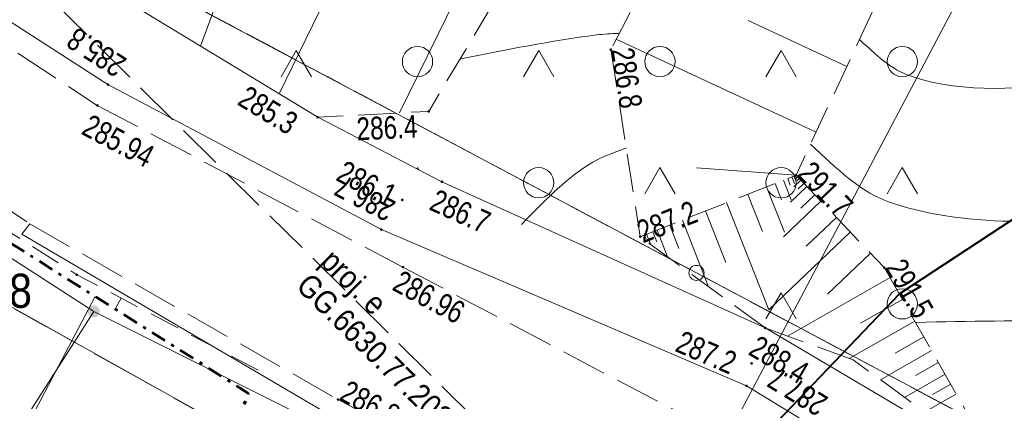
# Model space of a CAD drawing. Header units: metres. Extents: x 8377125 to 8377741, y 5529327 to 5529631.
# Tile 27 of 150: x 8377336 to 8377369, y 5529517 to 5529530. Entities that reach past the tile are written whole.
import ezdxf
from ezdxf.enums import TextEntityAlignment as Align

# ---------------------------------------------------------------- set-up
doc = ezdxf.new("R2010")
doc.units = ezdxf.units.M
doc.header["$MEASUREMENT"] = 0
for name, pattern in [('( Dashdot )', [1.001, 0.5, -0.25, 0.001, -0.25]), ('1.0_0.5', [1.5, 1, -0.5]), ('1.5_0.5', [2, 1.5, -0.5]), ('219-1000', [0]), ('BUBZ01-500', [1.75, 1.25, -0.5]), ('egkk-1000', [3, 2.25, -0.75]), ('egkk-500', [2, 1.5, -0.5]), ('egug-1000', [1.5, 0.75, -0.75]), ('egug-500', [1, 0.5, -0.5]), ('KTCR02-500', [1.5, 1, -0.5]), ('KTJZ01-500', [2, 1.5, -0.5])]:
    doc.linetypes.add(name, pattern=pattern)
doc.layers.get('0').update_dxf_attribs({"color": 2})
for name, color, linetype in [('!granica', 2, 'Continuous'), ('000 Inne (niezydentyfikowane)', 7, 'Continuous'), ('gazowe urządzenie techniczne', 7, 'Continuous')]:
    doc.layers.add(name, color=color, linetype=linetype)
for name, color, linetype, lineweight in [('1 500 A2 Ramka', 2, 'Continuous', 0), ('1 500 A2 Ramka (Construction)', 2, 'Continuous', 0), ('202-punkt graniczny', 7, 'Continuous', 0), ('217-kontur klasyfikacyjny', 7, 'Continuous', 0), ('218-kontur użytku gruntowego', 7, 'Continuous', 0), ('219-działka ewidencyjna', 7, 'Continuous', 0), ('BUBZ01', 7, 'Continuous', 0), ('BUBZ01_1', 7, 'Continuous', 0), ('KTCR02', 7, 'Continuous', 0), ('KTJZ01', 7, 'Continuous', 0), ('OTZZ', 7, 'Continuous', 0), ('pikieta naturalna', 7, 'Continuous', 0), ('pikieta naturalna-Atr2', 7, 'Continuous', 0), ('przewód elektroenergetyczny niskiego napięcia - ob. projektowany', 7, 'Continuous', 0), ('przewód elektroenergetyczny niskiego napięcia - ob. projektowany-Atr1', 7, 'Continuous', 0), ('przewód gazowy', 7, 'Continuous', 0), ('PTRW02', 7, 'Continuous', 0), ('RTPW01', 7, 'Continuous', 0), ('RTPW02', 7, 'Continuous', 0), ('skarpa nieumocniona', 7, 'Continuous', 0), ('WWRPH_811', 7, 'Continuous', 0), ('WWRPH_814', 7, 'Continuous', 0), ('Zakres', 7, 'Continuous', 0)]:
    doc.layers.add(name, color=color, linetype=linetype, lineweight=lineweight)
doc.styles.get("Standard").update_dxf_attribs({"font": 'Working1250.shx', "width": 0.75})

# ---------------------------------------------------------------- blocks, each defined once
blk = doc.blocks.new('202')
at = {"color": 0, "linetype": 'Continuous', "lineweight": 0}
blk.add_circle((0, 0), 0.25, dxfattribs=at)
blk = doc.blocks.new('PW01')
at = {"linetype": 'Continuous', "lineweight": 13}
h = blk.add_hatch(color=0, dxfattribs=at)
edge = h.paths.add_edge_path()
edge.add_arc((0, 0), 0.04500000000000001, 0, 360)
blk = doc.blocks.new('RTPW01')
at = {"layer": 'RTPW01', "linetype": 'Continuous', "lineweight": 13}
h = blk.add_hatch(color=7, dxfattribs=at)
edge = h.paths.add_edge_path()
edge.add_arc((0, 0), 0.004500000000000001, 0, 360)
blk = doc.blocks.new('RTPW02')
at = {"layer": 'RTPW02', "linetype": 'Continuous', "lineweight": 13}
h = blk.add_hatch(color=7, dxfattribs=at)
edge = h.paths.add_edge_path()
edge.add_arc((0, 0), 0.004500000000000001, 0, 360)
blk = doc.blocks.new('*U23')
at = {"layer": '1 500 A2 Ramka (Construction)', "color": 2, "linetype": 'Continuous', "lineweight": 30}
blk.add_3dface([(-10.11719955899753, -20.54969160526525), (10.11721456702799, -20.54969160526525), (10.11721456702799, 9.148413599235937), (-10.11719955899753, 9.148413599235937)], dxfattribs=at)
blk = doc.blocks.new('US25')
at = {"linetype": 'Continuous', "lineweight": 0}
h = blk.add_hatch(color=0, dxfattribs=at)
edge = h.paths.add_edge_path()
edge.add_arc((0.0002943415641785, -0.0001131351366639), 0.2, 0, 360)

msp = doc.modelspace()

# ---------------------------------------------------------------- linework, layer by layer
at = {"layer": '!granica', "color": 1, "lineweight": 40}
msp.add_lwpolyline([(8377357.44590733, 5529512.22979379), (8377359.67838417, 5529515.13696536), (8377365.15604788, 5529520.86984778), (8377370.34112153, 5529524.27965535), (8377373.26744364, 5529530.26456273), (8377374.16848633, 5529534.01752951), (8377375.19352571, 5529537.03478253), (8377376.8220157, 5529538.10115415), (8377379.09528853, 5529539.15925932), (8377381.37345111, 5529541.0317729), (8377383.86502825, 5529545.02843644), (8377384.99753144, 5529545.92947912), (8377389.55234354, 5529546.74785734), (8377392.18107357, 5529548.02915657), (8377395.45819687, 5529547.04194239), (8377397.54294264, 5529546.89956951), (8377400.40614646, 5529546.02871496), (8377401.43118584, 5529545.40046502), (8377404.03515806, 5529543.56527538), (8377406.02733018, 5529543.2015902), (8377409.10244833, 5529543.03626127), (8377410.68964762, 5529540.74641707), (8377411.56667145, 5529539.2317729), (8377414.6740749, 5529539.26672312)], dxfattribs=at)
at = {"layer": '000 Inne (niezydentyfikowane)', "color": 6, "linetype": 'Continuous', "lineweight": 13}
msp.add_line((8377371.95489087, 5529539.854140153), (8377350.995, 5529500.068), dxfattribs=at)
at = {"layer": '000 Inne (niezydentyfikowane)', "color": 7, "linetype": 'Continuous', "lineweight": 13}
msp.add_line((8377338.596961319, 5529520.770999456), (8377329.69, 5529503.89), dxfattribs=at)
at = {"layer": '217-kontur klasyfikacyjny', "color": 3, "linetype": 'egkk-500', "lineweight": 13, "flags": 128}
for points in [[(8377340.08, 5529531.32), (8377358.44, 5529521.55)], [(8377358.44, 5529521.55), (8377397.050000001, 5529501.010000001)]]:
    msp.add_lwpolyline(points, dxfattribs=at)
at = {"layer": '217-kontur klasyfikacyjny', "color": 3, "linetype": 'egkk-1000', "lineweight": 18, "flags": 128}
msp.add_lwpolyline([(8377343.149473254, 5529516.329666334), (8377335.01, 5529520.88)], dxfattribs=at)
at = {"layer": '218-kontur użytku gruntowego', "color": 3, "linetype": 'egug-500', "lineweight": 13, "flags": 128}
for points in [[(8377358.44, 5529521.55), (8377340.08, 5529531.32)], [(8377340.08, 5529531.32), (8377358.44, 5529521.55)], [(8377397.050000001, 5529501.010000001), (8377358.44, 5529521.55)], [(8377358.44, 5529521.55), (8377397.050000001, 5529501.010000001)]]:
    msp.add_lwpolyline(points, dxfattribs=at)
at = {"layer": '218-kontur użytku gruntowego', "color": 3, "linetype": 'egug-1000', "lineweight": 18, "flags": 128}
msp.add_lwpolyline([(8377335.01, 5529520.88), (8377343.149473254, 5529516.329666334)], dxfattribs=at)
at = {"layer": '219-działka ewidencyjna', "color": 7, "linetype": 'Continuous', "lineweight": 13, "flags": 128}
for points in [[(8377358.44, 5529521.55), (8377340.08, 5529531.32)], [(8377397.050000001, 5529501.010000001), (8377358.44, 5529521.55)]]:
    msp.add_lwpolyline(points, dxfattribs=at)
at = {"layer": '219-działka ewidencyjna', "color": 7, "linetype": '219-1000', "lineweight": 18, "flags": 128}
msp.add_lwpolyline([(8377343.149173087, 5529516.328937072), (8377335.01, 5529520.88)], dxfattribs=at)
at = {"layer": 'BUBZ01', "color": 7, "linetype": 'BUBZ01-500', "lineweight": 13, "extrusion": (-0.2629381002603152, -0.1895038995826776, 0.9460189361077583), "elevation": -3250320.388022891, "flags": 128}
msp.add_lwpolyline([(412254.4874706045, 9487951.558994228), (412256.8364391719, 9487945.810969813), (412254.8559957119, 9487942.552132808)], dxfattribs=at)
at = {"layer": 'BUBZ01', "color": 7, "linetype": 'BUBZ01-500', "lineweight": 13, "extrusion": (-0.01096744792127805, 0.06979182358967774, 0.997501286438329), "elevation": 294323.7463044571, "flags": 128}
msp.add_lwpolyline([(-9134199.466329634, -4151572.104604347), (-9134199.466329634, -4151565.834107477)], dxfattribs=at)
at = {"layer": 'BUBZ01', "color": 7, "linetype": 'BUBZ01-500', "lineweight": 13}
for points in [[(8377364.87, 5529559.390000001, 298.666), (8377361.773, 5529552.019, 294.0710000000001), (8377358.675000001, 5529534.813, 289.3210000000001), (8377355.614, 5529528.925, 286.767)], [(8377364.87, 5529559.390000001, 298.666), (8377367.408000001, 5529557.173000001, 299.678), (8377367.081, 5529543.133, 297.679), (8377366.462, 5529534.942, 294.641), (8377361.729, 5529524.775, 291.704)], [(8377356.585, 5529522.746, 287.21), (8377361.729, 5529524.775, 291.704), (8377364.642, 5529521.719, 291.495), (8377368.353, 5529515.208000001, 289.7080000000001)], [(8377368.353, 5529515.208000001, 289.7080000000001), (8377363.612000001, 5529518.680000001, 289.508), (8377360.707, 5529519.732, 288.425), (8377356.585, 5529522.746, 287.21)]]:
    msp.add_polyline3d(points, dxfattribs=at)
at = {"layer": 'BUBZ01_1', "color": 7, "linetype": 'Continuous', "lineweight": 13}
for p, q in [((8377342.067548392, 5529529.041211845, 285.0365482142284), (8377344.505448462, 5529535.597773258, 288.5144742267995)), ((8377344.663852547, 5529527.466532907, 285.2208836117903), (8377347.982818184, 5529534.250090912, 288.6555454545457)), ((8377348.643391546, 5529526.834624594, 286.4332820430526), (8377351.443181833, 5529532.557051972, 288.340168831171)), ((8377360.149655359, 5529529.881076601, 290.2900275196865), (8377363.40132664, 5529528.367339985, 292.7417400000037)), ((8377355.793372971, 5529529.270033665, 286.9166630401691), (8377362.391619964, 5529526.19837998, 292.115180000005)), ((8377358.44324399, 5529525.023186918, 288.9288139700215), (8377361.729, 5529524.775, 291.704)), ((8377361.245113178, 5529523.965245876, 290.9629826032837), (8377361.033864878, 5529524.500810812, 291.0967027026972)), ((8377361.565416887, 5529523.967808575, 291.1791575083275), (8377361.311918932, 5529524.610486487, 291.3396216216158)), ((8377361.535445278, 5529524.451098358, 291.4075930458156), (8377361.450945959, 5529524.665324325, 291.4610810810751)), ((8377361.674472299, 5529524.505936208, 291.5290525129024), (8377361.589972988, 5529524.720162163, 291.5825405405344)), ((8377361.651892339, 5529524.394516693, 291.4566066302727), (8377361.882315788, 5529524.614157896, 291.693)), ((8377361.701736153, 5529524.640468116, 291.6165262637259), (8377361.659486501, 5529524.747581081, 291.643270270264)), ((8377361.680611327, 5529524.694024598, 291.6298982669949), (8377361.659486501, 5529524.747581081, 291.643270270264)), ((8377361.703297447, 5529524.648172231, 291.6215355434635), (8377361.780105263, 5529524.721385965, 291.7003333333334)), ((8377361.741701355, 5529524.684779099, 291.6609344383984), (8377361.780105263, 5529524.721385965, 291.7003333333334)), ((8377361.754402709, 5529524.594558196, 291.6178688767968), (8377361.831210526, 5529524.66777193, 291.6966666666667)), ((8377361.792506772, 5529524.32389549, 291.4886721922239), (8377361.984526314, 5529524.506929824, 291.6856666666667)), ((8377360.616060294, 5529522.9125655, 289.9996599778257), (8377360.130189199, 5529524.144364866, 290.3072162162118)), ((8377361.347306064, 5529522.891553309, 290.4793674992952), (8377360.755810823, 5529524.391135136, 290.8537837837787)), ((8377361.549082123, 5529523.887205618, 291.1267488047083), (8377362.086736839, 5529524.399701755, 291.6783333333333)), ((8377360.829292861, 5529520.335447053, 288.8173662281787), (8377359.435054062, 5529523.870175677, 289.6999189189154)), ((8377361.317759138, 5529522.745755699, 290.3845686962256), (8377362.546684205, 5529523.917175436, 291.6453333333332)), ((8377361.881416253, 5529523.692349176, 291.1872132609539), (8377362.342263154, 5529524.131631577, 291.6599999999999)), ((8377359.412204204, 5529521.891582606, 288.6670652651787), (8377358.739918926, 5529523.595986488, 289.0926216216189)), ((8377358.842735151, 5529521.095147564, 287.8754896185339), (8377357.975270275, 5529523.294378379, 288.4245945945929)), ((8377362.059235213, 5529522.429256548, 290.5842953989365), (8377363.057736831, 5529523.381035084, 291.6086666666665)), ((8377357.132200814, 5529522.580628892, 287.4920126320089), (8377357.002081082, 5529522.910513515, 287.5743783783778)), ((8377357.488094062, 5529522.085659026, 287.4761958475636), (8377357.141108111, 5529522.965351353, 287.6958378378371)), ((8377357.861801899, 5529522.36013408, 287.8680294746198), (8377357.558189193, 5529523.129864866, 288.060216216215)), ((8377360.829410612, 5529520.33602809, 288.8177440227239), (8377363.517684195, 5529522.898508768, 291.5756666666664)), ((8377356.767400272, 5529522.690876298, 287.3040042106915), (8377356.724027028, 5529522.800837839, 287.3314594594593)), ((8377356.923660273, 5529522.498372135, 287.30982344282), (8377356.793540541, 5529522.828256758, 287.392189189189)), ((8377362.76494415, 5529520.850728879, 290.0959535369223), (8377364.182052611, 5529522.201526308, 291.5279999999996)), ((8377361.444150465, 5529519.46505257, 288.6998137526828), (8377364.827550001, 5529521.393450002, 291.4056500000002)), ((8377363.848956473, 5529519.886819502, 290.1442053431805), (8377365.235759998, 5529520.677240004, 291.2090800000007)), ((8377363.480155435, 5529518.727745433, 289.4588476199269), (8377365.643969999, 5529519.961030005, 291.0125100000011)), ((8377364.994193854, 5529518.90059526, 290.1979616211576), (8377365.940849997, 5529519.440150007, 290.8695500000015)), ((8377364.511202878, 5529518.021482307, 289.5459330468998), (8377366.200619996, 5529518.984380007, 290.7444600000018)), ((8377365.66595508, 5529518.162076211, 290.099969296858), (8377366.423279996, 5529518.593720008, 290.637240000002)), ((8377365.306057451, 5529517.439382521, 289.5794641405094), (8377366.645939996, 5529518.203060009, 290.5300200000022)), ((8377366.234368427, 5529517.537175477, 290.0170527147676), (8377366.831489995, 5529517.877510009, 290.4406700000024)), ((8377365.968436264, 5529516.954299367, 289.6074067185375), (8377367.017039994, 5529517.55196001, 290.3513200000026))]:
    msp.add_line(p, q, dxfattribs=at)
at = {"layer": 'KTCR02', "color": 7, "linetype": 'KTCR02-500', "lineweight": 13}
msp.add_line((8377336.44, 5529523.171, 285.7970000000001), (8377336.181000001, 5529522.825, 285.78), dxfattribs=at)
at = {"layer": 'KTCR02', "color": 7, "linetype": 'Continuous', "lineweight": 13}
msp.add_polyline3d([(8377336.181000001, 5529522.825, 285.78), (8377346.437000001, 5529516.802, 286.8570000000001), (8377356.537, 5529511.252, 287.918), (8377365.154, 5529506.372000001, 288.555), (8377369.335, 5529503.9, 288.6)], dxfattribs=at)
at = {"layer": 'KTJZ01', "color": 7, "linetype": 'KTJZ01-500', "lineweight": 13}
for points in [[(8377314.959018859, 5529543.860850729, 283.1941269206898), (8377319.33, 5529539.78, 283.86), (8377338.668000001, 5529527.083000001, 285.942), (8377348.754000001, 5529521.741000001, 286.957), (8377359.879000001, 5529515.876, 287.98), (8377367.307, 5529512.208000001, 288.606), (8377370.445, 5529511.09, 288.757), (8377375.045000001, 5529509.037, 288.985), (8377380.025, 5529506.56, 289.213), (8377386.139, 5529503.373000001, 289.555), (8377391.309, 5529500.553, 289.788), (8377399.808, 5529496.663000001, 290.165), (8377411.862000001, 5529493.138, 291.002), (8377419.006, 5529491.933, 291.668), (8377429.685000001, 5529491.167, 292.904), (8377440.920000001, 5529491.695, 294.262), (8377456.048, 5529494.714000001, 296.262), (8377465.548, 5529500.847, 298.076), (8377470.455, 5529506.719, 299.175), (8377471.744, 5529509.333000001, 299.581), (8377473.741, 5529515.304, 300.516), (8377474.454000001, 5529520.195, 301.263), (8377474.815, 5529527.608, 302.245), (8377474.678022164, 5529528.881381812, 302.4078372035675)], [(8377311.87, 5529539.720000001, 283.4), (8377336.44, 5529523.171, 285.7970000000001), (8377346.611, 5529517.368000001, 286.84), (8377357.416, 5529511.569, 288.052), (8377364.909, 5529506.839000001, 288.626), (8377368.839000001, 5529504.63, 288.711), (8377369.672, 5529505.21, 288.87), (8377374.779, 5529504.381, 289.1), (8377378.558, 5529503.181, 289.155), (8377381.317000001, 5529501.980000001, 289.373), (8377382.413000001, 5529500.947000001, 289.457), (8377383.158000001, 5529499.4, 289.505), (8377383.411, 5529498.303, 289.539), (8377389.462, 5529495.675, 289.876), (8377398.082, 5529492.24, 290.27), (8377411.127, 5529488.308, 291.088), (8377418.327000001, 5529487, 291.483)]]:
    msp.add_polyline3d(points, dxfattribs=at)
at = {"layer": 'OTZZ', "color": 7, "linetype": 'Continuous', "lineweight": 13, "flags": 128}
for points in [[(8377344.733839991, 5529528.028638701), (8377345.233839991, 5529528.894664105), (8377345.733839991, 5529528.0286387)], [(8377352.733839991, 5529528.028638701), (8377353.233839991, 5529528.894664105), (8377353.733839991, 5529528.0286387)], [(8377360.733839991, 5529528.028638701), (8377361.233839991, 5529528.894664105), (8377361.733839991, 5529528.0286387)], [(8377349.211708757, 5529524.990306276), (8377349.233839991, 5529525.0286387), (8377349.274935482, 5529524.957459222)], [(8377356.733839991, 5529524.162613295), (8377357.233839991, 5529525.0286387), (8377357.733839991, 5529524.162613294)], [(8377364.733839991, 5529524.162613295), (8377365.233839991, 5529525.0286387), (8377365.733839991, 5529524.162613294)], [(8377360.733839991, 5529520.028638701), (8377361.233839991, 5529520.894664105), (8377361.733839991, 5529520.0286387)]]:
    msp.add_lwpolyline(points, dxfattribs=at)
at = {"layer": 'OTZZ', "color": 7, "linetype": 'Continuous', "lineweight": 13}
for centre in [(8377349.233839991, 5529528.5286387), (8377357.233839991, 5529528.5286387), (8377365.233839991, 5529528.5286387), (8377361.233839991, 5529524.5286387), (8377365.233839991, 5529520.5286387)]:
    msp.add_circle(centre, 0.5, dxfattribs=at)
msp.add_arc((8377353.233839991, 5529524.5286387), 0.5, 0, 359.999994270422, dxfattribs=at)
at = {"layer": 'przewód elektroenergetyczny niskiego napięcia - ob. projektowany', "color": 1, "linetype": '1.5_0.5', "lineweight": 13, "flags": 128}
msp.add_lwpolyline([(8377483.043658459, 5529523.645336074), (8377480.46, 5529493.180000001), (8377440.11, 5529481.49), (8377399.050000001, 5529490.32), (8377360.65, 5529507.31), (8377330.78, 5529536.88), (8377315.705537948, 5529546.658492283)], dxfattribs=at)
at = {"layer": 'przewód gazowy', "color": 40, "linetype": 'Continuous', "lineweight": 18, "flags": 128}
for points in [[(8377314.774940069, 5529535.83197012), (8377317.84, 5529533.66), (8377338.55, 5529520.28)], [(8377338.55, 5529520.28), (8377329.39, 5529505.93), (8377327.2, 5529509.13), (8377319.88, 5529503.94)], [(8377338.55, 5529520.28), (8377342.51815235, 5529518.291909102)]]:
    msp.add_lwpolyline(points, dxfattribs=at)
at = {"layer": 'przewód gazowy', "color": 52, "linetype": 'Continuous', "lineweight": 13, "flags": 128}
msp.add_lwpolyline([(8377342.518152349, 5529518.291909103), (8377363.260000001, 5529507.9), (8377379.120000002, 5529499.319999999)], dxfattribs=at)
at = {"layer": 'PTRW02', "color": 7, "linetype": 'Continuous', "lineweight": 13}
for points in [[(8377471.597640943, 5529530.809390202, 302.6162328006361), (8377471.029, 5529530.751, 302.5950000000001), (8377470.300000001, 5529516.714000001, 300.633), (8377468.41, 5529509.970000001, 299.38), (8377463.402000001, 5529503.466, 298.034), (8377457.077000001, 5529498.706, 296.852), (8377451.130000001, 5529495.930000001, 295.75), (8377434.695, 5529494.454, 292.7320000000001), (8377424.673, 5529494.504000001, 291.686), (8377414.62, 5529495.96, 291.39), (8377406.629000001, 5529497.945, 290.933), (8377397.57, 5529500.640000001, 290.8), (8377387.863000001, 5529505.241000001, 290.488), (8377376.019, 5529511.098, 289.841), (8377368.353, 5529515.208000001, 289.7080000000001), (8377360.707, 5529519.732, 288.425), (8377350.04, 5529524.56, 286.7), (8377345.944012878, 5529526.690105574, 285.3117739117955), (8377321.130000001, 5529541.74, 283.55), (8377315.792566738, 5529546.792854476, 282.9745184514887)], [(8377314.586490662, 5529544.930815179, 282.9269146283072), (8377319.720000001, 5529540.220000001, 283.7), (8377339.017, 5529527.768, 285.789), (8377348.042, 5529522.984, 286.692), (8377360.087, 5529517.82, 287.681), (8377367.258, 5529513.449, 288.626), (8377375.372, 5529509.543, 288.89), (8377386.892, 5529503.614, 289.464), (8377397.271000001, 5529498.67, 289.868), (8377405.629000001, 5529495.371, 290.414), (8377414.41, 5529493.3, 291.13), (8377423.745, 5529492.023, 292.146), (8377435.58, 5529491.83, 293.55), (8377452.180000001, 5529494.03, 295.73), (8377458.79, 5529496.856000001, 296.775), (8377465.144, 5529501.717, 298.029), (8377470.810000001, 5529509.190000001, 299.4100000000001), (8377473.021000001, 5529515.666, 300.461), (8377472.658000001, 5529520.828000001, 301.263), (8377472.630000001, 5529522.5, 301.44), (8377472.731903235, 5529530.09945625, 302.5392924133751)]]:
    msp.add_polyline3d(points, dxfattribs=at)
at = {"layer": 'skarpa nieumocniona', "color": 7, "linetype": '1.0_0.5', "lineweight": 13, "flags": 128}
for points in [[(8377343.97810992, 5529518.33255266), (8377337.99, 5529521.49), (8377321.44, 5529532.010000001), (8377311.44, 5529539.49), (8377311.224983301, 5529539.741044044)], [(8377339.45, 5529520.720000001), (8377339.257034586, 5529520.35368205)]]:
    msp.add_lwpolyline(points, dxfattribs=at)
at = {"layer": 'WWRPH_811', "color": 34, "linetype": 'Continuous', "lineweight": 13}
for points, knots in [([(8377367.133510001, 5529545.387547, 298), (8377367.143129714, 5529545.384815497, 298), (8377367.152749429, 5529545.382083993, 298), (8377367.162369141, 5529545.37935249, 298), (8377369.106343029, 5529544.827363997, 298), (8377371.053077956, 5529544.286059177, 298), (8377372.999915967, 5529543.743327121, 298), (8377374.947815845, 5529543.200299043, 298), (8377376.906292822, 5529542.690494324, 298), (8377378.89953998, 5529542.333336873, 298), (8377379.977161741, 5529542.140244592, 298), (8377381.061619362, 5529542.01309293, 298), (8377382.14640922, 5529541.872724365, 298), (8377382.32518566, 5529541.849591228, 298), (8377382.503184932, 5529541.821501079, 298), (8377382.683198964, 5529541.809923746, 298), (8377383.153182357, 5529541.779697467, 298), (8377383.623623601, 5529541.786890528, 298), (8377384.093844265, 5529541.777520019, 298), (8377387.027464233, 5529541.719059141, 298), (8377389.963696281, 5529541.888068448, 298), (8377392.89686219, 5529541.74516572, 298), (8377393.304729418, 5529541.725294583, 298), (8377393.576927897, 5529541.272273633, 298), (8377393.955782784, 5529541.131075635, 298), (8377394.112243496, 5529541.072763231, 298), (8377394.280555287, 5529541.039117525, 298), (8377394.436803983, 5529540.975570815, 298), (8377395.157927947, 5529540.682288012, 298), (8377395.907039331, 5529540.420066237, 298), (8377396.542557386, 5529539.970886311, 298), (8377399.089295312, 5529538.170868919, 298), (8377401.624088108, 5529536.361242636, 298), (8377404.158936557, 5529534.547954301, 298), (8377406.688826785, 5529532.738212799, 298), (8377409.205568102, 5529530.910580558, 298), (8377411.746771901, 5529529.116515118, 298), (8377412.408950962, 5529528.649023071, 298), (8377413.086532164, 5529528.204037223, 298), (8377413.757210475, 5529527.748812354, 298), (8377416.378927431, 5529525.969314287, 298), (8377418.969420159, 5529524.152473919, 298), (8377421.651758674, 5529522.455154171, 298), (8377423.010946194, 5529521.595092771, 298), (8377424.507174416, 5529520.984817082, 298), (8377425.962085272, 5529520.30603092, 298), (8377425.971147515, 5529520.301802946, 298), (8377425.980209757, 5529520.297574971, 298), (8377425.989272, 5529520.293347, 298)], [0, 0, 0, 0, 0.0004564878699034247, 0.0004564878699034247, 0.0004564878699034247, 0.0927046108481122, 0.0927046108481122, 0.0927046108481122, 0.18500304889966, 0.18500304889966, 0.18500304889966, 0.2349029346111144, 0.2349029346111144, 0.2349029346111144, 0.2431265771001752, 0.2431265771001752, 0.2431265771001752, 0.2645969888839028, 0.2645969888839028, 0.2645969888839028, 0.3985469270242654, 0.3985469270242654, 0.3985469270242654, 0.4171731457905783, 0.4171731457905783, 0.4171731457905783, 0.4248654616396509, 0.4248654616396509, 0.4248654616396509, 0.460367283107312, 0.460367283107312, 0.460367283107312, 0.6026352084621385, 0.6026352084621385, 0.6026352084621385, 0.7446248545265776, 0.7446248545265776, 0.7446248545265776, 0.7816240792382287, 0.7816240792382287, 0.7816240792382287, 0.926256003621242, 0.926256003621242, 0.926256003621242, 0.9995435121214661, 0.9995435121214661, 0.9995435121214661, 1, 1, 1, 1]), ([(8377366.942652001, 5529541.302293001, 297), (8377366.952546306, 5529541.30084292, 297), (8377366.96244061, 5529541.29939284, 297), (8377366.972334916, 5529541.29794276, 297), (8377368.721862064, 5529541.041537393, 297), (8377370.472948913, 5529540.795952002, 297), (8377372.223412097, 5529540.545952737, 297), (8377373.973994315, 5529540.295936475, 297), (8377375.725536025, 5529540.053753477, 297), (8377377.477045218, 5529539.809429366, 297), (8377379.422249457, 5529539.538086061, 297), (8377381.377681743, 5529539.342582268, 297), (8377383.328403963, 5529539.121341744, 297), (8377386.271878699, 5529538.78750852, 297), (8377389.278044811, 5529539.542584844, 297), (8377392.216017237, 5529538.913520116, 297), (8377395.208947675, 5529538.272688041, 297), (8377397.745755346, 5529536.327269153, 297), (8377400.062803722, 5529534.391877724, 297), (8377402.433942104, 5529532.411305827, 297), (8377404.804391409, 5529530.43072596, 297), (8377407.174648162, 5529528.449407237, 297), (8377407.582056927, 5529528.108850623, 297), (8377407.989415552, 5529527.768247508, 297), (8377408.396695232, 5529527.427557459, 297), (8377408.746137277, 5529527.135248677, 297), (8377408.93768238, 5529526.672199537, 297), (8377409.31376913, 5529526.414144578, 297), (8377410.454099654, 5529525.63169759, 297), (8377411.640401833, 5529524.922775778, 297), (8377412.790489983, 5529524.158855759, 297), (8377414.827412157, 5529522.805876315, 297), (8377416.821320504, 5529521.389013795, 297), (8377418.886686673, 5529520.071375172, 297), (8377420.322250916, 5529519.15553036, 297), (8377421.849023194, 5529518.393411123, 297), (8377423.39038143, 5529517.674979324, 297), (8377424.932281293, 5529516.956295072, 297), (8377426.475236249, 5529516.240089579, 297), (8377428.016832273, 5529515.520860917, 297), (8377428.025894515, 5529515.516632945, 297), (8377428.034956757, 5529515.512404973, 297), (8377428.044019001, 5529515.508177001, 297)], [0, 0, 0, 0, 0.0004384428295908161, 0.0004384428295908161, 0.0004384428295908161, 0.07796461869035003, 0.07796461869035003, 0.07796461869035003, 0.1554960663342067, 0.1554960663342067, 0.1554960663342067, 0.2416015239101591, 0.2416015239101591, 0.2416015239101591, 0.3715273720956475, 0.3715273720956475, 0.3715273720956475, 0.5038836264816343, 0.5038836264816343, 0.5038836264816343, 0.6393296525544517, 0.6393296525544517, 0.6393296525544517, 0.6626106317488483, 0.6626106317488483, 0.6626106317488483, 0.682585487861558, 0.682585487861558, 0.682585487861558, 0.7431511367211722, 0.7431511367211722, 0.7431511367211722, 0.8504190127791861, 0.8504190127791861, 0.8504190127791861, 0.9249771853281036, 0.9249771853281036, 0.9249771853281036, 0.9995615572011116, 0.9995615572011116, 0.9995615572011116, 1, 1, 1, 1]), ([(8377366.7389, 5529538.606111, 296), (8377366.748794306, 5529538.604660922, 296), (8377366.75868861, 5529538.603210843, 296), (8377366.768582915, 5529538.601760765, 296), (8377368.780230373, 5529538.306939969, 296), (8377370.793411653, 5529538.023361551, 296), (8377372.80768122, 5529537.746135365, 296), (8377374.66430877, 5529537.490605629, 296), (8377376.52583361, 5529537.276436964, 296), (8377378.386234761, 5529537.048113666, 296), (8377380.24633915, 5529536.819826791, 296), (8377382.111013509, 5529536.633059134, 296), (8377383.973608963, 5529536.432759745, 296), (8377386.190897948, 5529536.1943174, 296), (8377388.44969838, 5529536.727629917, 296), (8377390.663338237, 5529536.274844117, 296), (8377392.917264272, 5529535.813818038, 296), (8377394.823366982, 5529534.328781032, 296), (8377396.56654708, 5529532.872758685, 296), (8377398.350442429, 5529531.382728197, 296), (8377400.133903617, 5529529.892691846, 296), (8377401.917245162, 5529528.402192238, 296), (8377402.841088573, 5529527.630052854, 296), (8377403.764836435, 5529526.857824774, 296), (8377404.68843423, 5529526.085431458, 296), (8377405.480923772, 5529525.422682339, 296), (8377405.913074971, 5529524.370498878, 296), (8377406.766142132, 5529523.785692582, 296), (8377409.352551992, 5529522.012621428, 296), (8377412.041418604, 5529520.403216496, 296), (8377414.650479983, 5529518.673331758, 296), (8377415.142166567, 5529518.347329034, 296), (8377415.609644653, 5529517.983542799, 296), (8377416.121615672, 5529517.68759717, 296), (8377418.273813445, 5529516.443515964, 296), (8377420.537855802, 5529515.423549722, 296), (8377422.76335022, 5529514.325503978, 296), (8377424.988056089, 5529513.227847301, 296), (8377427.219104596, 5529512.142775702, 296), (8377429.444716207, 5529511.048860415, 296), (8377429.644362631, 5529510.950731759, 296), (8377429.813391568, 5529510.751463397, 296), (8377430.035502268, 5529510.738085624, 296), (8377430.045484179, 5529510.737484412, 296), (8377430.055466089, 5529510.736883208, 296), (8377430.065448, 5529510.736282, 296)], [0, 0, 0, 0, 0.0004206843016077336, 0.0004206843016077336, 0.0004206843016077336, 0.08595155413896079, 0.08595155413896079, 0.08595155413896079, 0.164788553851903, 0.164788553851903, 0.164788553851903, 0.2436129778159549, 0.2436129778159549, 0.2436129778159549, 0.3374479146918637, 0.3374479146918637, 0.3374479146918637, 0.4329905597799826, 0.4329905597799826, 0.4329905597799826, 0.5307647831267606, 0.5307647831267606, 0.5307647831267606, 0.581415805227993, 0.581415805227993, 0.581415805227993, 0.6248767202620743, 0.6248767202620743, 0.6248767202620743, 0.756645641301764, 0.756645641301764, 0.756645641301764, 0.781477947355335, 0.781477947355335, 0.781477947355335, 0.885866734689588, 0.885866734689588, 0.885866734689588, 0.9902185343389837, 0.9902185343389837, 0.9902185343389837, 0.9995793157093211, 0.9995793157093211, 0.9995793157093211, 1, 1, 1, 1]), ([(8377365.429023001, 5529532.723053, 294), (8377365.43642614, 5529532.716330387, 294), (8377365.443829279, 5529532.709607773, 294), (8377365.451232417, 5529532.702885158, 294), (8377365.647093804, 5529532.525028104, 294), (8377365.837034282, 5529532.32771857, 294), (8377366.101162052, 5529532.247314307, 294), (8377366.814991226, 5529532.030014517, 294), (8377367.529348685, 5529532.126014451, 294), (8377368.243657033, 5529532.142953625, 294), (8377370.124904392, 5529532.187565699, 294), (8377372.006760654, 5529532.533496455, 294), (8377373.887427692, 5529532.392827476, 294), (8377375.793976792, 5529532.250222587, 294), (8377377.686304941, 5529532.018850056, 294), (8377379.582860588, 5529531.791910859, 294), (8377381.479956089, 5529531.564907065, 294), (8377383.370069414, 5529531.292894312, 294), (8377385.264019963, 5529531.055595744, 294), (8377386.02266657, 5529530.960542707, 294), (8377386.811621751, 5529531.269361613, 294), (8377387.557980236, 5529530.997491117, 294), (8377389.084058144, 5529530.441597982, 294), (8377390.173952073, 5529529.294292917, 294), (8377391.402438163, 5529528.307762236, 294), (8377393.405469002, 5529526.699236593, 294), (8377395.373827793, 5529525.102501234, 294), (8377397.271912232, 5529523.401178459, 294), (8377398.900600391, 5529521.941325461, 294), (8377399.888561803, 5529519.808916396, 294), (8377401.670889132, 5529518.52878858, 294), (8377403.510915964, 5529517.207219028, 294), (8377405.431247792, 5529516.026658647, 294), (8377407.356955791, 5529514.841651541, 294), (8377409.176967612, 5529513.721685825, 294), (8377410.994155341, 5529512.603522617, 294), (8377412.836415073, 5529511.525221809, 294), (8377414.766956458, 5529510.395248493, 294), (8377416.8640095, 5529509.554092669, 294), (8377418.834329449, 5529508.512898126, 294), (8377421.401766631, 5529507.156163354, 294), (8377423.227143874, 5529504.53936693, 294), (8377426.050734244, 5529503.571765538, 294), (8377427.139649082, 5529503.198611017, 294), (8377428.262906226, 5529503.131643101, 294), (8377429.385157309, 5529503.064023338, 294), (8377429.395139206, 5529503.063421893, 294), (8377429.405121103, 5529503.062820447, 294), (8377429.415103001, 5529503.062219, 294)], [0, 0, 0, 0, 0.0004091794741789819, 0.0004091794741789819, 0.0004091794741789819, 0.01123464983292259, 0.01123464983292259, 0.01123464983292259, 0.04049146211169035, 0.04049146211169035, 0.04049146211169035, 0.1175440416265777, 0.1175440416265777, 0.1175440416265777, 0.1956570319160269, 0.1956570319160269, 0.1956570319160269, 0.2737922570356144, 0.2737922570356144, 0.2737922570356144, 0.3050903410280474, 0.3050903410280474, 0.3050903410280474, 0.3690854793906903, 0.3690854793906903, 0.3690854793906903, 0.4734287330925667, 0.4734287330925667, 0.4734287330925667, 0.5629624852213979, 0.5629624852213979, 0.5629624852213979, 0.6553947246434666, 0.6553947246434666, 0.6553947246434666, 0.7427536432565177, 0.7427536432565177, 0.7427536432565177, 0.8342988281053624, 0.8342988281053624, 0.8342988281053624, 0.9535873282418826, 0.9535873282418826, 0.9535873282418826, 0.999590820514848, 0.999590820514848, 0.999590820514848, 1, 1, 1, 1]), ([(8377350.633604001, 5529528.611024, 287), (8377350.643411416, 5529528.612977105, 287), (8377350.653218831, 5529528.614930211, 287), (8377350.663026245, 5529528.616883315, 287), (8377352.149647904, 5529528.912937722, 287), (8377353.633866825, 5529529.220345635, 287), (8377355.14090264, 5529529.409254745, 287), (8377355.380909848, 5529529.439339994, 287), (8377355.622164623, 5529529.449048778, 287), (8377355.863288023, 5529529.460709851, 287), (8377355.873276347, 5529529.461192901, 287), (8377355.883264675, 5529529.461675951, 287), (8377355.893253, 5529529.462159, 287)], [0, 0, 0, 0, 0.005626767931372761, 0.005626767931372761, 0.005626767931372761, 0.8585401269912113, 0.8585401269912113, 0.8585401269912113, 0.9943732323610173, 0.9943732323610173, 0.9943732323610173, 1, 1, 1, 1]), ([(8377363.817515, 5529529.261358, 293), (8377363.824918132, 5529529.25463538, 293), (8377363.832321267, 5529529.247912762, 293), (8377363.839724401, 5529529.241190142, 293), (8377364.349354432, 5529528.778406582, 293), (8377364.835767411, 5529528.272231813, 293), (8377365.522649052, 5529528.044199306, 293), (8377367.35429274, 5529527.436126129, 293), (8377369.190403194, 5529527.680164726, 293), (8377371.023151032, 5529527.775537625, 293), (8377373.431329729, 5529527.900854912, 293), (8377375.839454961, 5529528.065692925, 293), (8377378.247669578, 5529528.185122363, 293), (8377380.653069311, 5529528.304412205, 293), (8377383.063947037, 5529528.374602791, 293), (8377385.471603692, 5529528.417217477, 293), (8377385.701925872, 5529528.421294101, 293), (8377385.930462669, 5529528.38153722, 293), (8377386.145035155, 5529528.260548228, 293), (8377389.145771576, 5529526.56855092, 293), (8377391.263128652, 5529524.346354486, 293), (8377393.563651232, 5529522.059052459, 293), (8377395.537669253, 5529520.09637865, 293), (8377396.86048736, 5529517.502070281, 293), (8377399.123263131, 5529515.900337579, 293), (8377400.275864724, 5529515.084454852, 293), (8377401.468490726, 5529514.338054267, 293), (8377402.669008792, 5529513.600582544, 293), (8377404.120008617, 5529512.709241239, 293), (8377405.569808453, 5529511.817188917, 293), (8377407.024287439, 5529510.931582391, 293), (8377408.477900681, 5529510.046503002, 293), (8377409.941798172, 5529509.178592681, 293), (8377411.406108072, 5529508.312305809, 293), (8377411.999905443, 5529507.961014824, 293), (8377412.668956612, 5529507.746534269, 293), (8377413.25571645, 5529507.382551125, 293), (8377415.116527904, 5529506.228238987, 293), (8377416.759333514, 5529504.768100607, 293), (8377418.554083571, 5529503.505945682, 293), (8377420.337946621, 5529502.251447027, 293), (8377421.968304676, 5529500.855482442, 293), (8377424.050162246, 5529499.988479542, 293), (8377424.80826944, 5529499.672760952, 293), (8377425.608518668, 5529499.677624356, 293), (8377426.39914531, 5529499.629986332, 293), (8377426.409127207, 5529499.629384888, 293), (8377426.419109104, 5529499.628783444, 293), (8377426.429091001, 5529499.628182, 293)], [0, 0, 0, 0, 0.0004124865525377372, 0.0004124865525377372, 0.0004124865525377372, 0.02880796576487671, 0.02880796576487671, 0.02880796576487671, 0.1045275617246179, 0.1045275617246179, 0.1045275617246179, 0.2040209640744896, 0.2040209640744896, 0.2040209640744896, 0.3033980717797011, 0.3033980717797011, 0.3033980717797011, 0.3129047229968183, 0.3129047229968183, 0.3129047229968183, 0.4458525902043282, 0.4458525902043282, 0.4458525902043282, 0.5599316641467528, 0.5599316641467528, 0.5599316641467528, 0.6180407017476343, 0.6180407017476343, 0.6180407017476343, 0.6882738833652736, 0.6882738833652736, 0.6882738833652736, 0.7584652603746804, 0.7584652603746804, 0.7584652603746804, 0.7869288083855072, 0.7869288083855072, 0.7869288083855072, 0.8771962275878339, 0.8771962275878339, 0.8771962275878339, 0.9669160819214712, 0.9669160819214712, 0.9669160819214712, 0.9995875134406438, 0.9995875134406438, 0.9995875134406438, 1, 1, 1, 1]), ([(8377362.206006, 5529525.799662, 292), (8377362.213409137, 5529525.792939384, 292), (8377362.220812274, 5529525.786216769, 292), (8377362.228215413, 5529525.779494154, 292), (8377363.051620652, 5529525.031779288, 292), (8377363.833814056, 5529524.194134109, 292), (8377364.944137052, 5529523.841084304, 292), (8377367.895407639, 5529522.902667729, 292), (8377370.849205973, 5529523.343174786, 292), (8377373.802646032, 5529523.408121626, 292), (8377376.215569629, 5529523.461182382, 292), (8377378.628543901, 5529523.683700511, 292), (8377381.041470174, 5529523.728946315, 292), (8377383.096035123, 5529523.767472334, 292), (8377385.146850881, 5529523.833400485, 292), (8377387.164083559, 5529522.967473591, 292), (8377388.311131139, 5529522.475086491, 292), (8377389.075558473, 5529521.600051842, 292), (8377389.855390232, 5529520.716926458, 292), (8377390.976515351, 5529519.44730126, 292), (8377391.97655815, 5529518.108606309, 292), (8377393.099471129, 5529516.854962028, 292), (8377394.210922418, 5529515.614113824, 292), (8377395.235784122, 5529514.27962623, 292), (8377396.575637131, 5529513.27188558, 292), (8377397.025349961, 5529512.933644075, 292), (8377397.507357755, 5529512.655696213, 292), (8377397.98106279, 5529512.359513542, 292), (8377399.810552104, 5529511.215630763, 292), (8377401.706474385, 5529510.180817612, 292), (8377403.515029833, 5529509.004935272, 292), (8377405.698964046, 5529507.584990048, 292), (8377407.20067366, 5529505.273095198, 292), (8377409.361802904, 5529503.820198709, 292), (8377410.430944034, 5529503.101430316, 292), (8377411.521888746, 5529502.411045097, 292), (8377412.595962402, 5529501.702253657, 292), (8377414.817122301, 5529500.23648908, 292), (8377416.828987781, 5529498.555621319, 292), (8377419.21154112, 5529497.213500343, 292), (8377420.020206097, 5529496.757969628, 292), (8377421.031625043, 5529497.178389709, 292), (8377421.922246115, 5529497.336194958, 292), (8377421.932092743, 5529497.337939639, 292), (8377421.941939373, 5529497.33968432, 292), (8377421.951786, 5529497.341429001, 292)], [0, 0, 0, 0, 0.0004300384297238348, 0.0004300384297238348, 0.0004300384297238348, 0.04826055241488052, 0.04826055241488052, 0.04826055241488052, 0.1753954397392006, 0.1753954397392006, 0.1753954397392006, 0.2792630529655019, 0.2792630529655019, 0.2792630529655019, 0.3677045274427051, 0.3677045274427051, 0.3677045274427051, 0.4179945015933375, 0.4179945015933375, 0.4179945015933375, 0.490293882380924, 0.490293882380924, 0.490293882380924, 0.5618552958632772, 0.5618552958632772, 0.5618552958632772, 0.5858744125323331, 0.5858744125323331, 0.5858744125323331, 0.6786382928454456, 0.6786382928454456, 0.6786382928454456, 0.7906559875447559, 0.7906559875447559, 0.7906559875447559, 0.8460727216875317, 0.8460727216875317, 0.8460727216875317, 0.9606732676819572, 0.9606732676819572, 0.9606732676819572, 0.9995699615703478, 0.9995699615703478, 0.9995699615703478, 1, 1, 1, 1]), ([(8377352.664642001, 5529523.150753, 287), (8377352.671674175, 5529523.157862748, 287), (8377352.67870635, 5529523.164972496, 287), (8377352.685738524, 5529523.172082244, 287), (8377353.371928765, 5529523.865841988, 287), (8377354.039011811, 5529524.579865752, 287), (8377354.872666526, 5529525.118047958, 287), (8377355.254393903, 5529525.364479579, 287), (8377355.67788955, 5529525.508660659, 287), (8377356.096594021, 5529525.664625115, 287), (8377356.105965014, 5529525.668115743, 287), (8377356.115336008, 5529525.671606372, 287), (8377356.124707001, 5529525.675097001, 287)], [0, 0, 0, 0, 0.006931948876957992, 0.006931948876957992, 0.006931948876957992, 0.6833422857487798, 0.6833422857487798, 0.6833422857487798, 0.9930680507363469, 0.9930680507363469, 0.9930680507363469, 1, 1, 1, 1]), ([(8377365.669949, 5529519.915449, 291), (8377365.679945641, 5529519.91570817, 291), (8377365.689942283, 5529519.915967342, 291), (8377365.699938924, 5529519.916226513, 291), (8377367.417757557, 5529519.960762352, 291), (8377369.136545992, 5529519.966746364, 291), (8377370.854786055, 5529519.975469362, 291), (8377372.556940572, 5529519.984110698, 291), (8377374.23463465, 5529519.624691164, 291), (8377375.893169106, 5529519.141565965, 291), (8377376.067672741, 5529519.090733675, 291), (8377376.187053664, 5529518.922313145, 291), (8377376.344780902, 5529518.850415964, 291), (8377378.773656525, 5529517.743255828, 291), (8377382.357085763, 5529519.271681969, 291), (8377384.50214139, 5529517.463445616, 291), (8377385.94377537, 5529516.248178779, 291), (8377386.548440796, 5529514.324176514, 291), (8377387.854639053, 5529513.026585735, 291), (8377389.222671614, 5529511.667568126, 291), (8377390.764674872, 5529510.446568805, 291), (8377392.077184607, 5529509.015064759, 291), (8377394.159691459, 5529506.743754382, 291), (8377396.108508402, 5529504.345975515, 291), (8377398.06985006, 5529501.980382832, 291), (8377398.352268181, 5529501.639755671, 291), (8377398.521949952, 5529501.216210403, 291), (8377398.841159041, 5529500.896075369, 291), (8377400.850672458, 5529498.880732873, 291), (8377404.445835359, 5529499.781203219, 291), (8377406.808440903, 5529498.308786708, 291), (8377407.138048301, 5529498.103369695, 291), (8377407.472917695, 5529497.900339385, 291), (8377407.787000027, 5529497.669898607, 291), (8377407.795062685, 5529497.663983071, 291), (8377407.803125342, 5529497.658067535, 291), (8377407.811188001, 5529497.652152, 291)], [0, 0, 0, 0, 0.0005924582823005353, 0.0005924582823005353, 0.0005924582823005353, 0.1024002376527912, 0.1024002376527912, 0.1024002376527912, 0.2032549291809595, 0.2032549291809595, 0.2032549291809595, 0.2138664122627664, 0.2138664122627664, 0.2138664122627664, 0.37727491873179, 0.37727491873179, 0.37727491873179, 0.4870973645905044, 0.4870973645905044, 0.4870973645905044, 0.6021187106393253, 0.6021187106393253, 0.6021187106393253, 0.7846184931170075, 0.7846184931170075, 0.7846184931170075, 0.8108970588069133, 0.8108970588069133, 0.8108970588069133, 0.9763282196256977, 0.9763282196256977, 0.9763282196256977, 0.9994075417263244, 0.9994075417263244, 0.9994075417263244, 1, 1, 1, 1])]:
    msp.add_open_spline(points, degree=3, knots=knots, dxfattribs=at)
at = {"layer": 'WWRPH_814', "color": 34, "linetype": 'Continuous', "lineweight": 40}
msp.add_open_spline([(8377366.535147, 5529535.909929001, 295), (8377366.545041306, 5529535.908478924, 295), (8377366.554935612, 5529535.907028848, 295), (8377366.564829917, 5529535.905578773, 295), (8377367.088955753, 5529535.828764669, 295), (8377367.613493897, 5529535.754967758, 295), (8377368.13831722, 5529535.682840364, 295), (8377370.878710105, 5529535.306223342, 295), (8377373.626220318, 5529534.989832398, 295), (8377376.372107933, 5529534.652892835, 295), (8377379.117553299, 5529534.316007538, 295), (8377381.86976259, 5529534.04096341, 295), (8377384.618813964, 5529533.744177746, 295), (8377386.107598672, 5529533.58344959, 295), (8377387.640091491, 5529534.129844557, 295), (8377389.110659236, 5529533.636168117, 295), (8377392.126027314, 5529532.623895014, 295), (8377394.247620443, 5529530.292213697, 295), (8377396.659842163, 5529528.354977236, 295), (8377398.134210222, 5529527.170923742, 295), (8377399.58304757, 5529525.995616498, 295), (8377400.980173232, 5529524.743304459, 295), (8377402.178993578, 5529523.668743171, 295), (8377402.906584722, 5529522.099490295, 295), (8377404.218516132, 5529521.15724058, 295), (8377406.751109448, 5529519.33829234, 295), (8377409.393650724, 5529517.712093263, 295), (8377412.044901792, 5529516.082721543, 295), (8377412.783069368, 5529515.629068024, 295), (8377413.504502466, 5529515.150094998, 295), (8377414.266722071, 5529514.738137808, 295), (8377415.93316025, 5529513.837477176, 295), (8377417.632938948, 5529513.006715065, 295), (8377419.32211073, 5529512.153469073, 295), (8377421.010767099, 5529511.30048343, 295), (8377422.721194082, 5529510.487029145, 295), (8377424.412942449, 5529509.643244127, 295), (8377425.726686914, 5529508.987994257, 295), (8377426.627610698, 5529507.636761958, 295), (8377428.051307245, 5529507.155050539, 295), (8377428.593405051, 5529506.971630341, 295), (8377429.151891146, 5529506.934702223, 295), (8377429.710329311, 5529506.901054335, 295), (8377429.720311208, 5529506.90045289, 295), (8377429.730293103, 5529506.899851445, 295), (8377429.740275, 5529506.899250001, 295)], degree=3, knots=[0, 0, 0, 0, 0.0004179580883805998, 0.0004179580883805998, 0.0004179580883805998, 0.02255823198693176, 0.02255823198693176, 0.02255823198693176, 0.1381648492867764, 0.1381648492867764, 0.1381648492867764, 0.253752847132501, 0.253752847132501, 0.253752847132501, 0.3163510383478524, 0.3163510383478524, 0.3163510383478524, 0.4447073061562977, 0.4447073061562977, 0.4447073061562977, 0.52315962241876, 0.52315962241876, 0.52315962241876, 0.5904765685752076, 0.5904765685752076, 0.5904765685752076, 0.7204273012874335, 0.7204273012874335, 0.7204273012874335, 0.7566084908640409, 0.7566084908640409, 0.7566084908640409, 0.8357113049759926, 0.8357113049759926, 0.8357113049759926, 0.9147899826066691, 0.9147899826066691, 0.9147899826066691, 0.9761993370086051, 0.9761993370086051, 0.9761993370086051, 0.9995820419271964, 0.9995820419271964, 0.9995820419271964, 1, 1, 1, 1], dxfattribs=at)
at = {"layer": 'Zakres', "color": 6, "linetype": '( Dashdot )', "lineweight": 30, "flags": 128}
msp.add_lwpolyline([(8377414.4, 5529558.8), (8377394.300000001, 5529564.5), (8377346.87, 5529583.91), (8377326.07, 5529562.66), (8377310.46, 5529538.560000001), (8377343.66, 5529517.57), (8377333.090000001, 5529491.890000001), (8377329.300000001, 5529460.2), (8377330.800000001, 5529443.4), (8377348.2, 5529439), (8377375.5, 5529435.3), (8377396.800000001, 5529436.100000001), (8377403.2, 5529449.8), (8377410.9, 5529467.2), (8377414.600000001, 5529472.3), (8377421.300000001, 5529475), (8377476.800000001, 5529477.8), (8377486.800000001, 5529489.100000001), (8377494.300000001, 5529516.600000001), (8377447.04, 5529546.180000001), (8377414.4, 5529558.8)], close=True, dxfattribs=at)
at = {"layer": 'Zakres', "color": 6, "linetype": '( Dashdot )', "lineweight": 60, "flags": 128}
msp.add_lwpolyline([(8377414.4, 5529558.8), (8377394.300000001, 5529564.5), (8377346.87, 5529583.91), (8377326.07, 5529562.66), (8377310.46, 5529538.560000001), (8377343.66, 5529517.57), (8377333.090000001, 5529491.890000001), (8377329.300000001, 5529460.2), (8377330.800000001, 5529443.4), (8377348.2, 5529439), (8377375.5, 5529435.3), (8377396.800000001, 5529436.100000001), (8377403.2, 5529449.8), (8377410.9, 5529467.2), (8377414.600000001, 5529472.3), (8377421.300000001, 5529475), (8377476.800000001, 5529477.8), (8377486.800000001, 5529489.100000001), (8377494.300000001, 5529516.600000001), (8377447.04, 5529546.180000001), (8377414.4, 5529558.8)], close=True, dxfattribs=at)

# ---------------------------------------------------------------- block references
at = {"layer": '1 500 A2 Ramka', "color": 2, "linetype": 'Continuous', "lineweight": 30, "xscale": 10, "yscale": 10, "zscale": 10, "rotation": 90}
msp.add_blockref('*U23', (8377301.831868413, 5529509.981696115), dxfattribs=at)
at = {"layer": '202-punkt graniczny', "color": 7, "linetype": 'Continuous', "lineweight": 13}
msp.add_blockref('202', (8377358.44, 5529521.55), dxfattribs=at)
at = {"layer": 'gazowe urządzenie techniczne', "color": 40, "linetype": 'Continuous', "lineweight": 18}
for rotation in [195.4179999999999, 3.39]:
    msp.add_blockref('US25', (8377338.55, 5529520.28), dxfattribs=dict(at, rotation=rotation))
at = {"layer": 'pikieta naturalna', "color": 7, "linetype": 'Continuous', "lineweight": 13}
msp.add_blockref('PW01', (8377337.99, 5529521.49), dxfattribs=at)
at = {"layer": 'RTPW01', "color": 7, "linetype": 'Continuous', "lineweight": 13, "xscale": 10, "yscale": 10}
for p in [(8377355.614, 5529528.925, 286.767), (8377339.02, 5529527.77, 285.79), (8377349.603, 5529526.886, 286.368), (8377345.94, 5529526.690000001, 285.31), (8377361.729, 5529524.775, 291.704), (8377350.04, 5529524.56, 286.7), (8377348.73, 5529523.96, 286.07), (8377348.04, 5529522.980000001, 286.69), (8377356.585, 5529522.746, 287.21), (8377364.642, 5529521.719, 291.495), (8377360.71, 5529519.730000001, 288.42), (8377360.260000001, 5529518.56, 287.2200000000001), (8377360.090000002, 5529517.82, 287.68)]:
    msp.add_blockref('RTPW01', p, dxfattribs=at)
at = {"layer": 'RTPW02', "color": 7, "linetype": 'Continuous', "lineweight": 13, "xscale": 10, "yscale": 10}
for p in [(8377338.668000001, 5529527.083000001, 285.942), (8377348.754000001, 5529521.741000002, 286.957), (8377346.611, 5529517.368000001, 286.84)]:
    msp.add_blockref('RTPW02', p, dxfattribs=at)

# ---------------------------------------------------------------- texts
at = {"layer": 'pikieta naturalna-Atr2', "color": 7, "width": 0.8999999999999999}
msp.add_text('285.8', height=1.125, dxfattribs=at).set_placement((8377336.51, 5529520.96), align=Align.MIDDLE_RIGHT)
at = {"layer": 'przewód elektroenergetyczny niskiego napięcia - ob. projektowany-Atr1', "color": 1, "insert": (8377345.843900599, 5529521.731609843), "char_height": 0.7500000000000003, "attachment_point": 4, "rotation": 315.289, "line_spacing_factor": 0.8999999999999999}
msp.add_mtext('\\H1x;\\W0.9;proj. e \\PGG.6630.77.2024', dxfattribs=at)
at = {"layer": 'RTPW01', "color": 7, "linetype": 'Continuous', "lineweight": 13, "attachment_point": 7}
for s, insert, char_height, rotation, line_spacing_factor in [('\\FWORKING_1250;\\H1x;\\W0.8;285.8', (8377339.687064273, 5529528.615551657, 285.79), 0.75, 147.16658914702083, 0.6), ('\\FWORKING_1250;\\H1x;\\W0.8;286.8', (8377355.614, 5529528.925000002, 286.767), 0.75, 278.5217125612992, 0.72), ('\\FWORKING_1250;\\H1x;\\W0.8;285.3', (8377343.246479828, 5529527.119922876, 285.31), 0.7500000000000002, 328.7628582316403, 0.6), ('\\FWORKING_1250;\\H1x;\\W0.8;286.4', (8377347.241049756, 5529525.917723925, 286.368), 0.75, 2.627170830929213, 0.72), ('\\FWORKING_1250;\\H1x;\\W0.8;286.1', (8377346.499785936, 5529524.617381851, 286.07), 0.75, 332.52345132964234, 0.6), ('\\FWORKING_1250;\\H1x;\\W0.8;291.7', (8377361.729, 5529524.775, 291.704), 0.75, 313.62762111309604, 0.72), ('\\FWORKING_1250;\\H1x;\\W0.8;286.7', (8377348.565970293, 5529523.89431242, 286.69), 0.75, 152.52345132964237, 0.6), ('\\FWORKING_1250;\\H1x;\\W0.8;286.7', (8377349.576333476, 5529523.647198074, 286.7), 0.75, 335.64797628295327, 0.6), ('\\FWORKING_1250;\\H1x;\\W0.8;287.2', (8377356.676731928, 5529522.513437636, 287.21), 0.75, 21.526265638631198, 0.6), ('\\FWORKING_1250;\\H1x;\\W0.8;291.5', (8377364.642, 5529521.719, 291.495), 0.75, 299.681346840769, 0.72), ('\\FWORKING_1250;\\H1x;\\W0.8;287.2', (8377357.693311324, 5529518.968833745, 287.2200000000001), 0.75, 336.7939466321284, 0.6), ('\\FWORKING_1250;\\H1x;\\W0.8;288.4', (8377360.108266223, 5529518.86470571, 288.42), 0.7500000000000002, 329.3879640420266, 0.6), ('\\FWORKING_1250;\\H1x;\\W0.8;287.7', (8377362.834440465, 5529517.430948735, 287.68), 0.75, 148.6360874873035, 0.6)]:
    msp.add_mtext(s, dxfattribs=dict(at, insert=insert, char_height=char_height, rotation=rotation, line_spacing_factor=line_spacing_factor))
at = {"layer": 'RTPW02', "color": 7, "linetype": 'Continuous', "lineweight": 13, "char_height": 0.75, "attachment_point": 7}
for s, insert, rotation, line_spacing_factor in [('\\FWORKING_1250;\\H1x;\\W0.8;285.94', (8377338.097909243, 5529526.145950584, 285.942), 332.09228973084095, 0.6), ('\\FWORKING_1250;\\H1x;\\W0.8;286.96', (8377348.354747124, 5529520.997402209, 286.957), 331.77772374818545, 0.72), ('\\FWORKING_1250;\\H1x;\\W0.8;286.84', (8377346.611, 5529517.368000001, 286.84), 331.77772374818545, 0.72)]:
    msp.add_mtext(s, dxfattribs=dict(at, insert=insert, rotation=rotation, line_spacing_factor=line_spacing_factor))

doc.saveas('drawing.dxf')
